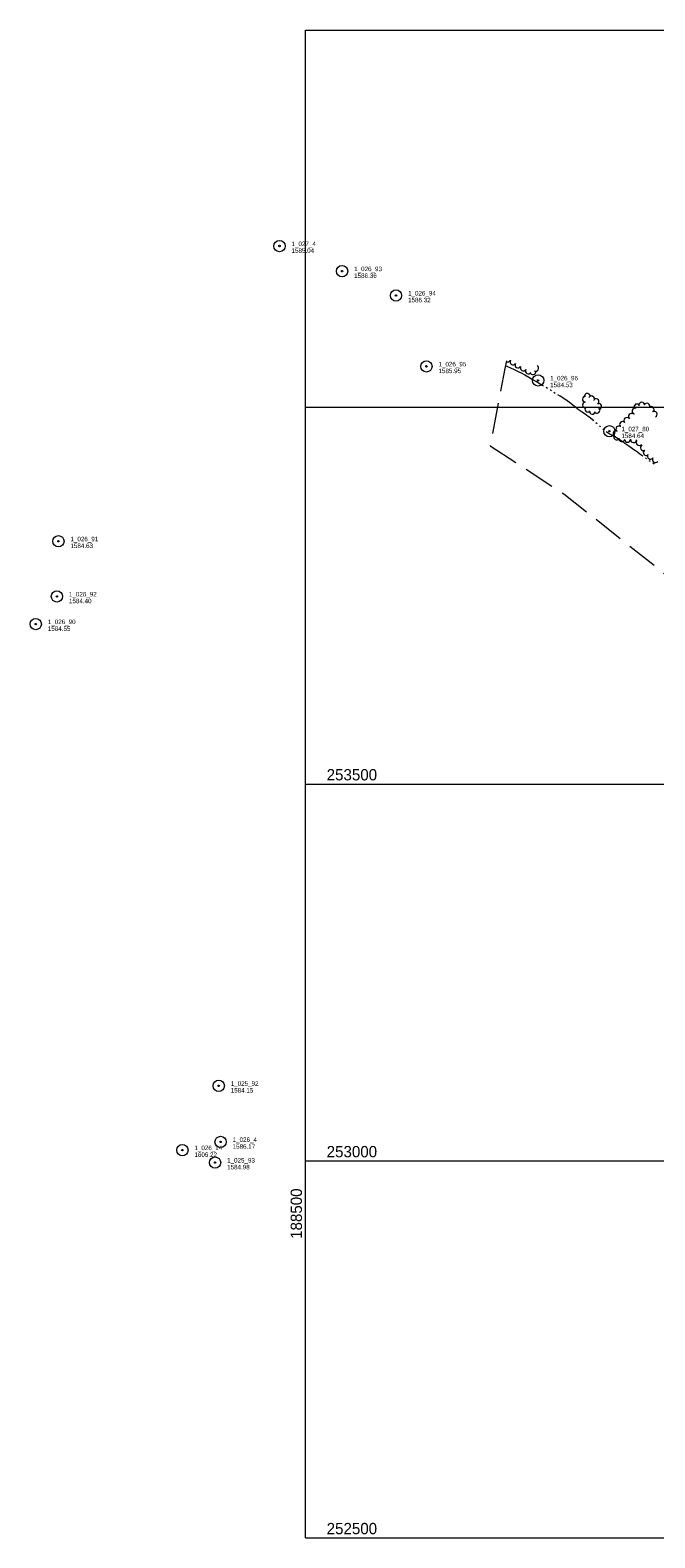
# Model space of a CAD drawing. Header units: feet. Extents: x 188135 to 190500, y 252500 to 254500.
# Tile 1 of 11: x 188135 to 188963, y 252500 to 254500. Entities that reach past the tile are written whole.
import ezdxf
from ezdxf.enums import TextEntityAlignment as Align

# ---------------------------------------------------------------- set-up
doc = ezdxf.new("R2010")
doc.units = ezdxf.units.FT
doc.header["$MEASUREMENT"] = 0
doc.linetypes.add('DGN Style 3', pattern=[57.1728, 40.837714, -16.335086])
doc.linetypes.add('DGN Style 6', pattern=[77.673332, 0.040838, -16.335086, 28.5864, -16.335086, 0.040838, -16.335086])
for name, color, linetype, lineweight in [('E_LAND_Vegetation', 21, 'Continuous', 0), ('E_MAP_GridLines', 251, 'Continuous', 0), ('E_MAP_Limits', 21, 'DGN Style 3', 0), ('E_MAP_PassPoints', 40, 'Continuous', 0), ('E_WTR', 251, 'DGN Style 6', 0)]:
    doc.layers.add(name, color=color, linetype=linetype, lineweight=lineweight)
doc.styles.add('Style-IGR_FONT_0', font='IGR_FONT_0.shx')
doc.styles.add('Style-IGR_FONT_1', font='IGR_FONT_1.shx')

# ---------------------------------------------------------------- blocks, each defined once
blk = doc.blocks.new('PP')
at = {"layer": 'E_MAP_PassPoints', "color": 40, "linetype": 'Continuous', "lineweight": 0}
for radius in [7.5, 0.96]:
    blk.add_circle((0, 0), radius, dxfattribs=at)

msp = doc.modelspace()

# ---------------------------------------------------------------- linework, layer by layer
at = {"layer": 'E_LAND_Vegetation', "color": 93, "linetype": 'Continuous', "lineweight": 0}
for centre, radius, start, end in [((188768.1, 254063.7), 3.95, 243.0332, 333.7149), ((188775.4, 254059.9), 3.95, 147.0899, 327.0745), ((188781.9, 254055.8), 3.95, 150.8762, 330.8609), ((188788.9, 254052), 3.95, 149.423, 329.4076), ((188795.7, 254048), 3.95, 150.1766, 330.1612), ((188801.6, 254046.9), 3.95, 192.8704, 12.8551), ((188805.4, 254051.6), 3.95, 237.7562, 57.7409), ((188871.4, 254010.4), 3.99, 86.9485, 266.9331), ((188871.6, 254002.8), 3.99, 96.2389, 276.2236), ((188873.8, 254013.9), 3.99, 12.132, 192.1167), ((188874.7, 253997.4), 3.99, 137.4865, 317.4712), ((188879.4, 254010.8), 3.99, 329.7993, 149.784), ((188885.4, 254007), 3.99, 308.7875, 128.7722), ((188888.8, 254000.7), 3.99, 288.901, 108.8856), ((188939.7, 254000.1), 3.97, 25.6818, 205.6665), ((188946.1, 254002.5), 3.97, 357.9692, 177.9539), ((188952.9, 254001.1), 3.97, 332.3696, 152.3542), ((188958.4, 253996.7), 3.97, 312.4986, 132.4833), ((188880.5, 253994.5), 3.99, 175.0211, 355.0057), ((188886.4, 253995.8), 3.99, 219.6292, 39.6139), ((188920.6, 253976.8), 3.97, 43.4141, 223.3988), ((188926.3, 253982.1), 3.97, 40.7086, 220.6932), ((188932.5, 253987.6), 3.97, 49.3933, 229.3779), ((188937.4, 253994.7), 3.97, 73.674, 253.6587), ((188962.5, 253990.4), 3.97, 300.0331, 120.0178), ((188912.1, 253964.7), 3.97, 70.3564, 250.3411), ((188913, 253960.5), 3.97, 145.9897, 325.9744), ((188915.8, 253970.9), 3.97, 52.7108, 232.6955), ((188919.6, 253958.1), 3.97, 168.6434, 348.6281), ((188927, 253957.2), 3.97, 183.2569, 3.2415), ((188935.3, 253956.9), 3.97, 172.9625, 352.9471), ((188942.7, 253953.1), 3.97, 139.9818, 319.9665), ((188948.2, 253946.2), 3.97, 118.0373, 298.022), ((188952.1, 253939.7), 3.97, 126.3527, 306.3374), ((188957.6, 253934.9), 3.97, 144.4173, 324.402), ((188964.1, 253930.2), 3.97, 142.328, 322.3127)]:
    msp.add_arc(centre, radius, start, end, dxfattribs=at)
at = {"layer": 'E_MAP_GridLines', "color": 161, "linetype": 'Continuous', "lineweight": 0}
for p, q in [((188500, 252500), (188500, 254500)), ((188500, 254500), (190500, 254500)), ((188500, 254000), (190500, 254000)), ((188500, 253500), (190500, 253500)), ((188500, 253000), (190500, 253000)), ((188500, 252500), (190500, 252500))]:
    msp.add_line(p, q, dxfattribs=at)
at = {"layer": 'E_MAP_Limits', "color": 73, "linetype": 'DGN Style 3', "lineweight": 0, "flags": 128}
for points in [[(188766.6, 254061.3), (188764.5, 254051.3), (188744.9, 253948.8)], [(188744.8, 253948.8), (188842.8, 253884.9), (188971.8, 253783), (189125, 253631), (189245.5, 253498.4), (189292.7, 253406.7), (189306.2, 253340.6), (189305.2, 253258), (189291, 253181.4), (189220, 252939.9)]]:
    msp.add_lwpolyline(points, dxfattribs=at)
at = {"layer": 'E_WTR', "color": 161, "linetype": 'Continuous', "lineweight": 0, "flags": 128}
for points in [[(188790.6, 254042.6), (188787.2, 254044.5), (188782.6, 254046.9), (188777.2, 254049.4), (188772.3, 254051.5), (188768.3, 254053.3), (188765.3, 254054.9)], [(188815.8, 254027.8), (188815, 254028.2), (188811.4, 254030.4), (188808.9, 254031.6), (188806.3, 254033.4), (188803.2, 254035.2), (188800, 254037.1), (188796.4, 254039.2), (188791, 254042.4), (188790.6, 254042.6)], [(188821.1, 254024.8), (188819.4, 254025.8)], [(188826.2, 254021.4), (188824.9, 254022.3), (188824.5, 254022.5)], [(188831.3, 254018.2), (188829.6, 254019.3)], [(188858.7, 253999.3), (188856.4, 254001.2), (188850.3, 254006.1), (188843.9, 254010.6), (188837.8, 254014.5), (188834.8, 254016.2)], [(188882.3, 253981.9), (188876.4, 253986.6), (188871.3, 253990.2), (188867, 253993.2), (188863.2, 253995.9), (188860.6, 253997.8), (188860.2, 253998), (188858.7, 253999.3)], [(188886.8, 253977.9), (188885.3, 253979.2)], [(188891.5, 253974), (188891, 253974.4), (188889.9, 253975.3)], [(188895.9, 253969.9), (188894.9, 253970.9), (188894.5, 253971.2)], [(188923.8, 253951.8), (188922.6, 253952.6), (188918.7, 253955.2), (188916.7, 253956.6), (188915, 253957.8), (188910.3, 253960.7), (188906.4, 253962.6), (188903, 253964.4), (188900.4, 253966.1), (188899, 253967.2)], [(188947.7, 253934.7), (188943.7, 253937.7), (188940.6, 253940), (188937.9, 253941.8), (188936.8, 253942.4), (188929.1, 253948.2), (188923.8, 253951.8)], [(188952.6, 253931.2), (188951, 253932.3)], [(188957.6, 253927.7), (188955.9, 253928.9)], [(188962.5, 253924.2), (188960.9, 253925.4)]]:
    msp.add_lwpolyline(points, dxfattribs=at)

# ---------------------------------------------------------------- block references
at = {"layer": 'E_MAP_PassPoints', "color": 40, "linetype": 'Continuous', "lineweight": 0}
for p in [(188465.4, 254213.6), (188548.5, 254180.3), (188620, 254148), (188660.4, 254054), (188808.6, 254035.4), (188903.1, 253967.9), (188172, 253822), (188170, 253748.8), (188142, 253712.1), (188384.7, 253099.6), (188336.5, 253014.3), (188387.2, 253025.2), (188379.9, 252997.8)]:
    msp.add_blockref('PP', p, dxfattribs=at)

# ---------------------------------------------------------------- texts
at = {"layer": 'E_MAP_GridLines', "color": 161, "linetype": 'Continuous', "lineweight": 0, "style": 'Style-IGR_FONT_1'}
for s, p in [('253500', (188528, 253504.8)), ('253000', (188528, 253004.8)), ('252500', (188528, 252504.8))]:
    msp.add_text(s, height=15, dxfattribs=at).set_placement(p)
msp.add_text('188500', height=15, rotation=90, dxfattribs=at).set_placement((188495.2, 252963.5), align=Align.RIGHT)
at = {"layer": 'E_MAP_PassPoints', "color": 40, "linetype": 'Continuous', "lineweight": 0, "style": 'Style-IGR_FONT_0'}
for s, p in [('1_027_4', (188481.4, 254213.6)), ('1585.04', (188481.4, 254204.6)), ('1_026_93', (188564.5, 254180.3)), ('1586.36', (188564.5, 254171.3)), ('1_026_94', (188636, 254148)), ('1586.32', (188636, 254139)), ('1_026_95', (188676.4, 254054)), ('1585.95', (188676.4, 254045)), ('1_026_96', (188824.6, 254035.4)), ('1584.53', (188824.6, 254026.4)), ('1_027_80', (188919.1, 253967.9)), ('1584.64', (188919.1, 253958.9)), ('1_026_91', (188188, 253822)), ('1584.63', (188188, 253813)), ('1_026_92', (188186, 253748.8)), ('1584.40', (188186, 253739.8)), ('1_026_90', (188158, 253712.1)), ('1584.55', (188158, 253703.1)), ('1_025_92', (188400.7, 253099.6)), ('1584.15', (188400.7, 253090.6)), ('1_026_14', (188352.5, 253014.3)), ('1_026_4', (188403.2, 253025.2)), ('1586.17', (188403.2, 253016.2)), ('1606.22', (188352.5, 253005.3)), ('1_025_93', (188395.9, 252997.8)), ('1584.98', (188395.9, 252988.8))]:
    msp.add_text(s, height=6, dxfattribs=at).set_placement(p)

doc.saveas('drawing.dxf')
